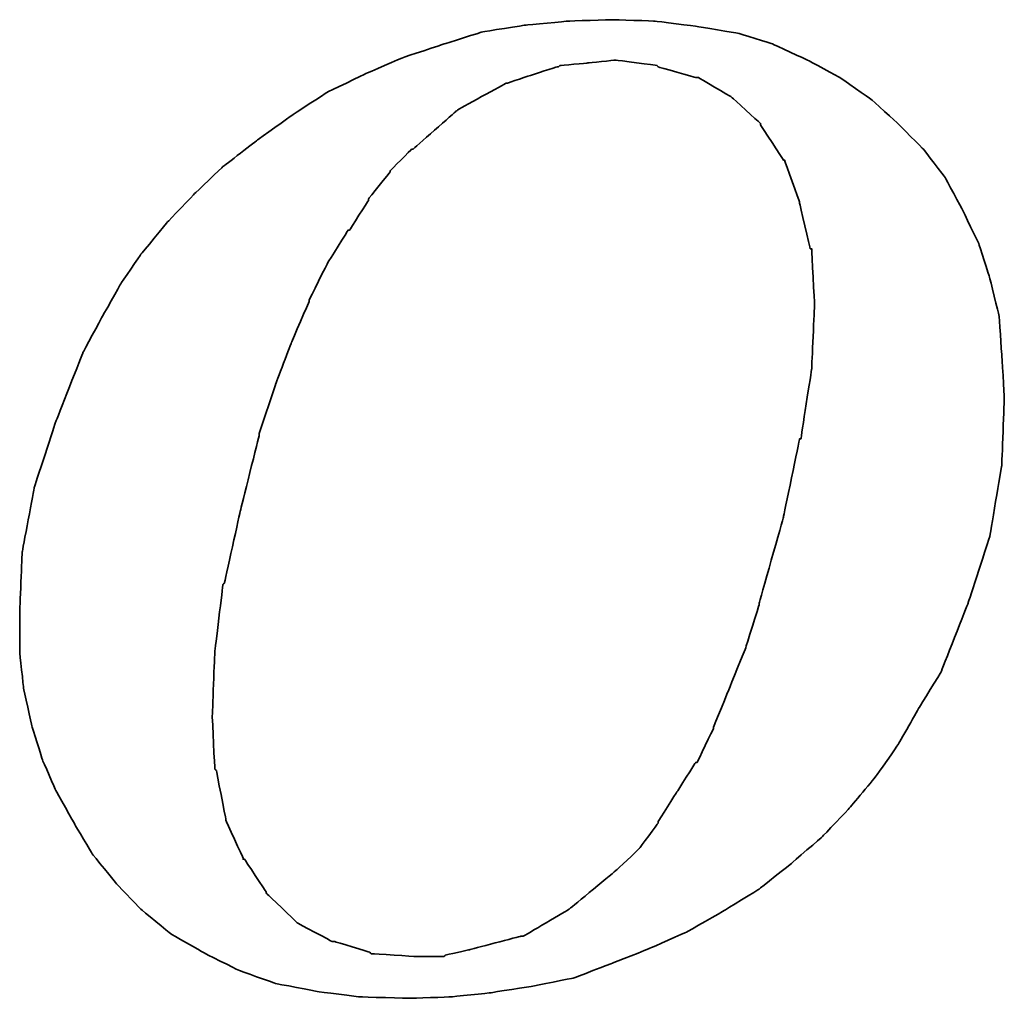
# Model space of a CAD drawing. Header units: millimetres. Extents: x 8 to 314, y 87 to 183.
# Tile 32 of 38: x 246.86 to 249.32, y 114.7 to 117.15. Entities that reach past the tile are written whole.
import ezdxf

# ---------------------------------------------------------------- set-up
doc = ezdxf.new("R2010")
doc.units = ezdxf.units.MM
doc.header["$LTSCALE"] = 0.15
doc.layers.add('DIM', color=4, linetype='CONTINUOUS')
doc.layers.add('layer 1', color=7, linetype='CONTINUOUS')

# ---------------------------------------------------------------- blocks, each defined once
blk = doc.blocks.new('TBI MOTION logo(完整正式版)')
at = {"layer": 'layer 1', "color": 22, "lineweight": 35}
for points, knots in [([(35.79625, -6.98375), (35.79625, -6.98375), (36.23125, -7.43875), (36.23125, -7.43875), (36.23125, -7.43875), (36.23125, -7.43875), (36.75625, -7.87125), (36.75625, -7.87125), (36.75625, -7.87125), (36.75625, -7.87125), (37.33125, -8.20375), (37.33125, -8.20375), (37.33125, -8.20375), (37.33125, -8.20375), (37.95625, -8.51875), (37.95625, -8.51875), (37.95625, -8.51875), (37.95625, -8.51875), (38.62625, -8.75875), (38.62625, -8.75875), (38.62625, -8.75875), (38.62625, -8.75875), (39.37125, -8.90375), (39.37125, -8.90375), (39.37125, -8.90375), (39.37125, -8.90375), (40.14125, -8.99875), (40.14125, -8.99875), (40.14125, -8.99875), (40.14125, -8.99875), (41.02625, -9.02375), (41.02625, -9.02375), (41.02625, -9.02375), (41.02625, -9.02375), (41.74625, -8.99875), (41.74625, -8.99875), (41.74625, -8.99875), (41.74625, -8.99875), (42.46625, -8.92375), (42.46625, -8.92375), (42.46625, -8.92375), (42.46625, -8.92375), (43.21125, -8.80625), (43.21125, -8.80625), (43.21125, -8.80625), (43.21125, -8.80625), (43.93125, -8.66375), (43.93125, -8.66375), (43.93125, -8.66375), (43.93125, -8.66375), (44.62625, -8.39875), (44.62625, -8.39875), (44.62625, -8.39875), (44.62625, -8.39875), (45.29625, -8.13375), (45.29625, -8.13375), (45.29625, -8.13375), (45.29625, -8.13375), (45.94625, -7.84375), (45.94625, -7.84375), (45.94625, -7.84375), (45.94625, -7.84375), (46.61625, -7.46375), (46.61625, -7.46375), (46.61625, -7.46375), (46.61625, -7.46375), (47.24125, -7.07875), (47.24125, -7.07875), (47.24125, -7.07875), (47.24125, -7.07875), (47.81625, -6.62375), (47.81625, -6.62375), (47.81625, -6.62375), (47.81625, -6.62375), (48.36875, -6.14375), (48.36875, -6.14375), (48.36875, -6.14375), (48.36875, -6.14375), (48.84625, -5.64125), (48.84625, -5.64125), (48.84625, -5.64125), (48.84625, -5.64125), (49.32625, -5.06375), (49.32625, -5.06375), (49.32625, -5.06375), (49.32625, -5.06375), (49.71125, -4.51374), (49.71125, -4.51374), (49.71125, -4.51374), (49.71125, -4.51374), (50.09625, -3.83874), (50.09625, -3.83874), (50.09625, -3.83874), (50.09625, -3.83874), (50.48125, -3.21374), (50.48125, -3.21374), (50.48125, -3.21374), (50.48125, -3.21374), (50.96125, -1.99125), (50.96125, -1.99125), (50.96125, -1.99125), (50.96125, -1.99125), (51.34375, -0.81875), (51.34375, -0.81875), (51.34375, -0.81875), (51.34375, -0.81875), (51.56125, 0.45624), (51.56125, 0.45624), (51.56125, 0.45624), (51.56125, 0.45624), (51.60625, 1.67624), (51.60625, 1.67624), (51.60625, 1.67624), (51.60625, 1.67624), (51.56125, 2.44625), (51.56125, 2.44625), (51.56125, 2.44625), (51.56125, 2.44625), (51.51125, 3.14125), (51.51125, 3.14125), (51.51125, 3.14125), (51.51125, 3.14125), (51.34375, 3.81125), (51.34375, 3.81125), (51.34375, 3.81125), (51.34375, 3.81125), (51.15125, 4.41125), (51.15125, 4.41125), (51.15125, 4.41125), (51.15125, 4.41125), (50.86125, 5.01125), (50.86125, 5.01125), (50.86125, 5.01125), (50.86125, 5.01125), (50.55125, 5.58875), (50.55125, 5.58875), (50.55125, 5.58875), (50.55125, 5.58875), (50.16625, 6.09125), (50.16625, 6.09125), (50.16625, 6.09125), (50.16625, 6.09125), (49.71125, 6.54875), (49.71125, 6.54875), (49.71125, 6.54875), (49.71125, 6.54875), (49.23125, 6.98125), (49.23125, 6.98125), (49.23125, 6.98125), (49.23125, 6.98125), (48.67875, 7.36625), (48.67875, 7.36625), (48.67875, 7.36625), (48.67875, 7.36625), (48.10375, 7.67625), (48.10375, 7.67625), (48.10375, 7.67625), (48.10375, 7.67625), (47.48125, 7.96375), (47.48125, 7.96375), (47.48125, 7.96375), (47.48125, 7.96375), (46.85625, 8.15625), (46.85625, 8.15625), (46.85625, 8.15625), (46.85625, 8.15625), (46.13625, 8.27624), (46.13625, 8.27624), (46.13625, 8.27624), (46.13625, 8.27624), (45.39125, 8.37125), (45.39125, 8.37125), (45.39125, 8.37125), (45.39125, 8.37125), (44.62625, 8.39624), (44.62625, 8.39624), (44.62625, 8.39624), (44.62625, 8.39624), (43.83625, 8.37125), (43.83625, 8.37125), (43.83625, 8.37125), (43.83625, 8.37125), (43.09125, 8.30125), (43.09125, 8.30125), (43.09125, 8.30125), (43.09125, 8.30125), (42.32125, 8.18125), (42.32125, 8.18125), (42.32125, 8.18125), (42.32125, 8.18125), (41.62875, 7.96375), (41.62875, 7.96375), (41.62875, 7.96375), (41.62875, 7.96375), (40.90625, 7.72625), (40.90625, 7.72625), (40.90625, 7.72625), (40.90625, 7.72625), (40.23624, 7.43625), (40.23624, 7.43625), (40.23624, 7.43625), (40.23624, 7.43625), (39.54124, 7.10125), (39.54124, 7.10125), (39.54124, 7.10125), (39.54124, 7.10125), (38.91625, 6.69125), (38.91625, 6.69125), (38.91625, 6.69125), (38.91625, 6.69125), (38.31625, 6.26125), (38.31625, 6.26125), (38.31625, 6.26125), (38.31625, 6.26125), (37.69125, 5.78125), (37.69125, 5.78125), (37.69125, 5.78125), (37.69125, 5.78125), (37.18625, 5.30125), (37.18625, 5.30125), (37.18625, 5.30125), (37.18625, 5.30125), (36.70625, 4.79624), (36.70625, 4.79624), (36.70625, 4.79624), (36.70625, 4.79624), (36.23125, 4.22125), (36.23125, 4.22125), (36.23125, 4.22125), (36.23125, 4.22125), (35.87124, 3.69375), (35.87124, 3.69375), (35.87124, 3.69375), (35.87124, 3.69375), (35.53125, 3.09125), (35.53125, 3.09125), (35.53125, 3.09125), (35.53125, 3.09125), (35.19875, 2.47125), (35.19875, 2.47125), (35.19875, 2.47125), (35.19875, 2.47125), (34.71625, 1.24625), (34.71625, 1.24625), (34.71625, 1.24625), (34.71625, 1.24625), (34.33125, 0.06874), (34.33125, 0.06874), (34.33125, 0.06874), (34.33125, 0.06874), (34.11625, -1.07875), (34.11625, -1.07875), (34.11625, -1.07875), (34.11625, -1.07875), (34.07125, -2.15875), (34.07125, -2.15875), (34.07125, -2.15875), (34.07125, -2.15875), (34.07125, -2.85375), (34.07125, -2.85375), (34.07125, -2.85375), (34.07125, -2.85375), (34.14125, -3.50375), (34.14125, -3.50375), (34.14125, -3.50375), (34.14125, -3.50375), (34.28625, -4.17375), (34.28625, -4.17375), (34.28625, -4.17375), (34.28625, -4.17375), (34.47625, -4.77624), (34.47625, -4.77624), (34.47625, -4.77624), (34.47625, -4.77624), (34.71625, -5.32625), (34.71625, -5.32625), (34.71625, -5.32625), (34.71625, -5.32625), (35.05375, -5.92875), (35.05375, -5.92875), (35.05375, -5.92875), (35.05375, -5.92875), (35.36375, -6.45375), (35.36375, -6.45375), (35.36375, -6.45375), (35.36375, -6.45375), (35.79625, -6.98375), (35.79625, -6.98375)], [0, 0, 0, 0, 0.01388889, 0.01388889, 0.01388889, 0.0138889, 0.02777778, 0.02777778, 0.02777778, 0.02777779, 0.04166667, 0.04166667, 0.04166667, 0.04166668, 0.05555556, 0.05555556, 0.05555556, 0.05555557, 0.06944444, 0.06944444, 0.06944444, 0.06944445, 0.08333333, 0.08333333, 0.08333333, 0.08333334, 0.09722222, 0.09722222, 0.09722222, 0.09722223, 0.11111111, 0.11111111, 0.11111111, 0.11111112, 0.125, 0.125, 0.125, 0.12500001, 0.13888889, 0.13888889, 0.13888889, 0.1388889, 0.15277778, 0.15277778, 0.15277778, 0.15277779, 0.16666667, 0.16666667, 0.16666667, 0.16666668, 0.18055556, 0.18055556, 0.18055556, 0.18055557, 0.19444444, 0.19444444, 0.19444444, 0.19444445, 0.20833333, 0.20833333, 0.20833333, 0.20833334, 0.22222222, 0.22222222, 0.22222222, 0.22222223, 0.23611111, 0.23611111, 0.23611111, 0.23611112, 0.25, 0.25, 0.25, 0.25000001, 0.26388889, 0.26388889, 0.26388889, 0.2638889, 0.27777778, 0.27777778, 0.27777778, 0.27777779, 0.29166667, 0.29166667, 0.29166667, 0.29166668, 0.30555556, 0.30555556, 0.30555556, 0.30555557, 0.31944444, 0.31944444, 0.31944444, 0.31944445, 0.33333333, 0.33333333, 0.33333333, 0.33333334, 0.34722222, 0.34722222, 0.34722222, 0.34722223, 0.36111111, 0.36111111, 0.36111111, 0.36111112, 0.375, 0.375, 0.375, 0.37500001, 0.38888889, 0.38888889, 0.38888889, 0.3888889, 0.40277778, 0.40277778, 0.40277778, 0.40277779, 0.41666667, 0.41666667, 0.41666667, 0.41666668, 0.43055556, 0.43055556, 0.43055556, 0.43055557, 0.44444444, 0.44444444, 0.44444444, 0.44444445, 0.45833333, 0.45833333, 0.45833333, 0.45833334, 0.47222222, 0.47222222, 0.47222222, 0.47222223, 0.48611111, 0.48611111, 0.48611111, 0.48611112, 0.5, 0.5, 0.5, 0.50000001, 0.51388889, 0.51388889, 0.51388889, 0.5138889, 0.52777778, 0.52777778, 0.52777778, 0.52777779, 0.54166667, 0.54166667, 0.54166667, 0.54166668, 0.55555556, 0.55555556, 0.55555556, 0.55555557, 0.56944444, 0.56944444, 0.56944444, 0.56944445, 0.58333333, 0.58333333, 0.58333333, 0.58333334, 0.59722222, 0.59722222, 0.59722222, 0.59722223, 0.61111111, 0.61111111, 0.61111111, 0.61111112, 0.625, 0.625, 0.625, 0.62500001, 0.63888889, 0.63888889, 0.63888889, 0.6388889, 0.65277778, 0.65277778, 0.65277778, 0.65277779, 0.66666667, 0.66666667, 0.66666667, 0.66666668, 0.68055556, 0.68055556, 0.68055556, 0.68055557, 0.69444444, 0.69444444, 0.69444444, 0.69444445, 0.70833333, 0.70833333, 0.70833333, 0.70833334, 0.72222222, 0.72222222, 0.72222222, 0.72222223, 0.73611111, 0.73611111, 0.73611111, 0.73611112, 0.75, 0.75, 0.75, 0.75000001, 0.76388889, 0.76388889, 0.76388889, 0.7638889, 0.77777778, 0.77777778, 0.77777778, 0.77777779, 0.79166667, 0.79166667, 0.79166667, 0.79166668, 0.80555556, 0.80555556, 0.80555556, 0.80555557, 0.81944444, 0.81944444, 0.81944444, 0.81944445, 0.83333333, 0.83333333, 0.83333333, 0.83333334, 0.84722222, 0.84722222, 0.84722222, 0.84722223, 0.86111111, 0.86111111, 0.86111111, 0.86111112, 0.875, 0.875, 0.875, 0.87500001, 0.88888889, 0.88888889, 0.88888889, 0.8888889, 0.90277778, 0.90277778, 0.90277778, 0.90277779, 0.91666667, 0.91666667, 0.91666667, 0.91666668, 0.93055556, 0.93055556, 0.93055556, 0.93055557, 0.94444444, 0.94444444, 0.94444444, 0.94444445, 0.95833333, 0.95833333, 0.95833333, 0.95833334, 0.97222222, 0.97222222, 0.97222222, 0.97222223, 0.98611111, 0.98611111, 0.98611111, 0.98611112, 1, 1, 1, 1]), ([(38.33875, 1.03124), (38.33875, 1.03124), (38.62625, 1.89625), (38.62625, 1.89625), (38.62625, 1.89625), (38.62625, 1.89625), (38.91625, 2.66375), (38.91625, 2.66375), (38.91625, 2.66375), (38.91625, 2.66375), (39.22625, 3.38125), (39.22625, 3.38125), (39.22625, 3.38125), (39.22625, 3.38125), (39.22625, 3.40624), (39.22625, 3.40624), (39.22625, 3.40624), (39.22625, 3.40624), (39.56124, 4.07624), (39.56124, 4.07624), (39.56124, 4.07624), (39.56124, 4.07624), (39.92125, 4.65125), (39.92125, 4.65125), (39.92125, 4.65125), (39.92125, 4.65125), (39.94625, 4.65125), (39.94625, 4.65125), (39.94625, 4.65125), (39.94625, 4.65125), (40.28125, 5.17875), (40.28125, 5.17875), (40.28125, 5.17875), (40.28125, 5.17875), (40.28125, 5.20375), (40.28125, 5.20375), (40.28125, 5.20375), (40.28125, 5.20375), (40.66875, 5.68625), (40.66875, 5.68625), (40.66875, 5.68625), (40.66875, 5.68625), (40.66875, 5.70625), (40.66875, 5.70625), (40.66875, 5.70625), (40.66875, 5.70625), (41.05124, 6.09125), (41.05124, 6.09125), (41.05124, 6.09125), (41.05124, 6.09125), (41.07625, 6.09125), (41.07625, 6.09125), (41.07625, 6.09125), (41.07625, 6.09125), (41.84125, 6.76625), (41.84125, 6.76625), (41.84125, 6.76625), (41.84125, 6.76625), (41.86625, 6.78625), (41.86625, 6.78625), (41.86625, 6.78625), (41.86625, 6.78625), (42.73125, 7.26624), (42.73125, 7.26624), (42.73125, 7.26624), (42.73125, 7.26624), (42.75625, 7.26624), (42.75625, 7.26624), (42.75625, 7.26624), (42.75625, 7.26624), (43.18625, 7.41125), (43.18625, 7.41125), (43.18625, 7.41125), (43.18625, 7.41125), (43.64125, 7.55625), (43.64125, 7.55625), (43.64125, 7.55625), (43.64125, 7.55625), (43.66625, 7.55625), (43.66625, 7.55625), (43.66625, 7.55625), (43.66625, 7.55625), (43.69125, 7.58124), (43.69125, 7.58124), (43.69125, 7.58124), (43.69125, 7.58124), (44.19125, 7.62625), (44.19125, 7.62625), (44.19125, 7.62625), (44.19125, 7.62625), (44.67125, 7.67625), (44.67125, 7.67625), (44.67125, 7.67625), (44.67125, 7.67625), (44.69625, 7.67625), (44.69625, 7.67625), (44.69625, 7.67625), (44.69625, 7.67625), (45.41875, 7.58124), (45.41875, 7.58124), (45.41875, 7.58124), (45.41875, 7.58124), (45.44125, 7.55625), (45.44125, 7.55625), (45.44125, 7.55625), (45.44125, 7.55625), (46.11125, 7.36625), (46.11125, 7.36625), (46.11125, 7.36625), (46.11125, 7.36625), (46.13625, 7.36625), (46.13625, 7.36625), (46.13625, 7.36625), (46.13625, 7.36625), (46.15875, 7.36625), (46.15875, 7.36625), (46.15875, 7.36625), (46.15875, 7.36625), (46.73625, 7.02624), (46.73625, 7.02624), (46.73625, 7.02624), (46.73625, 7.02624), (46.76125, 7.00624), (46.76125, 7.00624), (46.76125, 7.00624), (46.76125, 7.00624), (47.24125, 6.57124), (47.24125, 6.57124), (47.24125, 6.57124), (47.24125, 6.57124), (47.26625, 6.54875), (47.26625, 6.54875), (47.26625, 6.54875), (47.26625, 6.54875), (47.26625, 6.52375), (47.26625, 6.52375), (47.26625, 6.52375), (47.26625, 6.52375), (47.67375, 5.89875), (47.67375, 5.89875), (47.67375, 5.89875), (47.67375, 5.89875), (47.69625, 5.89875), (47.69625, 5.89875), (47.69625, 5.89875), (47.69625, 5.89875), (47.69625, 5.87625), (47.69625, 5.87625), (47.69625, 5.87625), (47.69625, 5.87625), (47.96125, 5.15625), (47.96125, 5.15625), (47.96125, 5.15625), (47.96125, 5.15625), (47.96125, 5.13125), (47.96125, 5.13125), (47.96125, 5.13125), (47.96125, 5.13125), (48.15125, 4.31875), (48.15125, 4.31875), (48.15125, 4.31875), (48.15125, 4.31875), (48.17625, 4.31875), (48.17625, 4.31875), (48.17625, 4.31875), (48.17625, 4.31875), (48.17625, 4.29125), (48.17625, 4.29125), (48.17625, 4.29125), (48.17625, 4.29125), (48.22625, 3.33125), (48.22625, 3.33125), (48.22625, 3.33125), (48.22625, 3.33125), (48.22625, 3.30875), (48.22625, 3.30875), (48.22625, 3.30875), (48.22625, 3.30875), (48.17625, 2.20624), (48.17625, 2.20624), (48.17625, 2.20624), (48.17625, 2.20624), (48.17625, 2.18124), (48.17625, 2.18124), (48.17625, 2.18124), (48.17625, 2.18124), (47.98375, 0.93624), (47.98375, 0.93624), (47.98375, 0.93624), (47.98375, 0.93624), (47.96125, 0.93624), (47.96125, 0.93624), (47.96125, 0.93624), (47.96125, 0.93624), (47.67375, -0.45874), (47.67375, -0.45874), (47.67375, -0.45874), (47.67375, -0.45874), (47.24125, -1.99125), (47.24125, -1.99125), (47.24125, -1.99125), (47.24125, -1.99125), (47.24125, -2.01874), (47.24125, -2.01874), (47.24125, -2.01874), (47.24125, -2.01874), (47.00125, -2.78375), (47.00125, -2.78375), (47.00125, -2.78375), (47.00125, -2.78375), (46.71125, -3.50375), (46.71125, -3.50375), (46.71125, -3.50375), (46.71125, -3.50375), (46.42625, -4.19875), (46.42625, -4.19875), (46.42625, -4.19875), (46.42625, -4.19875), (46.42625, -4.22375), (46.42625, -4.22375), (46.42625, -4.22375), (46.42625, -4.22375), (46.13625, -4.82374), (46.13625, -4.82374), (46.13625, -4.82374), (46.13625, -4.82374), (46.11125, -4.82374), (46.11125, -4.82374), (46.11125, -4.82374), (46.11125, -4.82374), (45.77625, -5.35125), (45.77625, -5.35125), (45.77625, -5.35125), (45.77625, -5.35125), (45.44125, -5.87875), (45.44125, -5.87875), (45.44125, -5.87875), (45.44125, -5.87875), (45.44125, -5.90375), (45.44125, -5.90375), (45.44125, -5.90375), (45.44125, -5.90375), (45.10625, -6.35875), (45.10625, -6.35875), (45.10625, -6.35875), (45.10625, -6.35875), (45.08125, -6.38375), (45.08125, -6.38375), (45.08125, -6.38375), (45.08125, -6.38375), (44.69625, -6.74375), (44.69625, -6.74375), (44.69625, -6.74375), (44.69625, -6.74375), (43.88375, -7.41625), (43.88375, -7.41625), (43.88375, -7.41625), (43.88375, -7.41625), (43.85625, -7.43875), (43.85625, -7.43875), (43.85625, -7.43875), (43.85625, -7.43875), (43.04125, -7.91875), (43.04125, -7.91875), (43.04125, -7.91875), (43.04125, -7.91875), (43.01625, -7.91875), (43.01625, -7.91875), (43.01625, -7.91875), (43.01625, -7.91875), (42.99625, -7.91875), (42.99625, -7.91875), (42.99625, -7.91875), (42.99625, -7.91875), (42.08125, -8.15875), (42.08125, -8.15875), (42.08125, -8.15875), (42.08125, -8.15875), (41.65125, -8.25625), (41.65125, -8.25625), (41.65125, -8.25625), (41.65125, -8.25625), (41.62875, -8.27875), (41.62875, -8.27875), (41.62875, -8.27875), (41.62875, -8.27875), (41.60125, -8.27875), (41.60125, -8.27875), (41.60125, -8.27875), (41.60125, -8.27875), (41.12125, -8.27875), (41.12125, -8.27875), (41.12125, -8.27875), (41.12125, -8.27875), (40.35624, -8.23125), (40.35624, -8.23125), (40.35624, -8.23125), (40.35624, -8.23125), (40.33125, -8.23125), (40.33125, -8.23125), (40.33125, -8.23125), (40.33125, -8.23125), (40.30625, -8.20375), (40.30625, -8.20375), (40.30625, -8.20375), (40.30625, -8.20375), (39.68375, -8.01375), (39.68375, -8.01375), (39.68375, -8.01375), (39.68375, -8.01375), (39.66124, -8.01375), (39.66124, -8.01375), (39.66124, -8.01375), (39.66124, -8.01375), (39.63625, -8.01375), (39.63625, -8.01375), (39.63625, -8.01375), (39.63625, -8.01375), (39.01125, -7.67875), (39.01125, -7.67875), (39.01125, -7.67875), (39.01125, -7.67875), (38.98875, -7.65375), (38.98875, -7.65375), (38.98875, -7.65375), (38.98875, -7.65375), (38.48625, -7.17375), (38.48625, -7.17375), (38.48625, -7.17375), (38.48625, -7.17375), (38.45875, -7.14875), (38.45875, -7.14875), (38.45875, -7.14875), (38.45875, -7.14875), (38.45875, -7.12875), (38.45875, -7.12875), (38.45875, -7.12875), (38.45875, -7.12875), (38.07625, -6.54875), (38.07625, -6.54875), (38.07625, -6.54875), (38.07625, -6.54875), (38.05125, -6.54875), (38.05125, -6.54875), (38.05125, -6.54875), (38.05125, -6.54875), (38.05125, -6.52875), (38.05125, -6.52875), (38.05125, -6.52875), (38.05125, -6.52875), (37.74125, -5.85375), (37.74125, -5.85375), (37.74125, -5.85375), (37.74125, -5.85375), (37.74125, -5.82875), (37.74125, -5.82875), (37.74125, -5.82875), (37.74125, -5.82875), (37.57375, -4.96875), (37.57375, -4.96875), (37.57375, -4.96875), (37.57375, -4.96875), (37.54625, -4.94375), (37.54625, -4.94375), (37.54625, -4.94375), (37.54625, -4.94375), (37.50125, -4.03375), (37.50125, -4.03375), (37.50125, -4.03375), (37.50125, -4.03375), (37.50125, -4.00875), (37.50125, -4.00875), (37.50125, -4.00875), (37.50125, -4.00875), (37.54625, -2.85375), (37.54625, -2.85375), (37.54625, -2.85375), (37.54625, -2.85375), (37.69125, -1.65875), (37.69125, -1.65875), (37.69125, -1.65875), (37.69125, -1.65875), (37.71624, -1.63375), (37.71624, -1.63375), (37.71624, -1.63375), (37.71624, -1.63375), (38.00375, -0.33875), (38.00375, -0.33875), (38.00375, -0.33875), (38.00375, -0.33875), (38.33875, 1.00624), (38.33875, 1.00624), (38.33875, 1.00624), (38.33875, 1.00624), (38.33875, 1.03124), (38.33875, 1.03124)], [0, 0, 0, 0, 0.01010101, 0.01010101, 0.01010101, 0.01010102, 0.02020202, 0.02020202, 0.02020202, 0.02020203, 0.03030303, 0.03030303, 0.03030303, 0.03030304, 0.04040404, 0.04040404, 0.04040404, 0.04040405, 0.05050505, 0.05050505, 0.05050505, 0.05050506, 0.06060606, 0.06060606, 0.06060606, 0.06060607, 0.07070707, 0.07070707, 0.07070707, 0.07070708, 0.08080808, 0.08080808, 0.08080808, 0.08080809, 0.09090909, 0.09090909, 0.09090909, 0.0909091, 0.1010101, 0.1010101, 0.1010101, 0.10101011, 0.11111111, 0.11111111, 0.11111111, 0.11111112, 0.12121212, 0.12121212, 0.12121212, 0.12121213, 0.13131313, 0.13131313, 0.13131313, 0.13131314, 0.14141414, 0.14141414, 0.14141414, 0.14141415, 0.15151515, 0.15151515, 0.15151515, 0.15151516, 0.16161616, 0.16161616, 0.16161616, 0.16161617, 0.17171717, 0.17171717, 0.17171717, 0.17171718, 0.18181818, 0.18181818, 0.18181818, 0.18181819, 0.19191919, 0.19191919, 0.19191919, 0.1919192, 0.2020202, 0.2020202, 0.2020202, 0.20202021, 0.21212121, 0.21212121, 0.21212121, 0.21212122, 0.22222222, 0.22222222, 0.22222222, 0.22222223, 0.23232323, 0.23232323, 0.23232323, 0.23232324, 0.24242424, 0.24242424, 0.24242424, 0.24242425, 0.25252525, 0.25252525, 0.25252525, 0.25252526, 0.26262626, 0.26262626, 0.26262626, 0.26262627, 0.27272727, 0.27272727, 0.27272727, 0.27272728, 0.28282828, 0.28282828, 0.28282828, 0.28282829, 0.29292929, 0.29292929, 0.29292929, 0.2929293, 0.3030303, 0.3030303, 0.3030303, 0.30303031, 0.31313131, 0.31313131, 0.31313131, 0.31313132, 0.32323232, 0.32323232, 0.32323232, 0.32323233, 0.33333333, 0.33333333, 0.33333333, 0.33333334, 0.34343434, 0.34343434, 0.34343434, 0.34343435, 0.35353535, 0.35353535, 0.35353535, 0.35353536, 0.36363636, 0.36363636, 0.36363636, 0.36363637, 0.37373737, 0.37373737, 0.37373737, 0.37373738, 0.38383838, 0.38383838, 0.38383838, 0.38383839, 0.39393939, 0.39393939, 0.39393939, 0.3939394, 0.4040404, 0.4040404, 0.4040404, 0.40404041, 0.41414141, 0.41414141, 0.41414141, 0.41414142, 0.42424242, 0.42424242, 0.42424242, 0.42424243, 0.43434343, 0.43434343, 0.43434343, 0.43434344, 0.44444444, 0.44444444, 0.44444444, 0.44444445, 0.45454545, 0.45454545, 0.45454545, 0.45454546, 0.46464646, 0.46464646, 0.46464646, 0.46464647, 0.47474747, 0.47474747, 0.47474747, 0.47474748, 0.48484848, 0.48484848, 0.48484848, 0.48484849, 0.49494949, 0.49494949, 0.49494949, 0.4949495, 0.50505051, 0.50505051, 0.50505051, 0.50505052, 0.51515152, 0.51515152, 0.51515152, 0.51515153, 0.52525253, 0.52525253, 0.52525253, 0.52525254, 0.53535354, 0.53535354, 0.53535354, 0.53535355, 0.54545455, 0.54545455, 0.54545455, 0.54545456, 0.55555556, 0.55555556, 0.55555556, 0.55555557, 0.56565657, 0.56565657, 0.56565657, 0.56565658, 0.57575758, 0.57575758, 0.57575758, 0.57575759, 0.58585859, 0.58585859, 0.58585859, 0.5858586, 0.5959596, 0.5959596, 0.5959596, 0.59595961, 0.60606061, 0.60606061, 0.60606061, 0.60606062, 0.61616162, 0.61616162, 0.61616162, 0.61616163, 0.62626263, 0.62626263, 0.62626263, 0.62626264, 0.63636364, 0.63636364, 0.63636364, 0.63636365, 0.64646465, 0.64646465, 0.64646465, 0.64646466, 0.65656566, 0.65656566, 0.65656566, 0.65656567, 0.66666667, 0.66666667, 0.66666667, 0.66666668, 0.67676768, 0.67676768, 0.67676768, 0.67676769, 0.68686869, 0.68686869, 0.68686869, 0.6868687, 0.6969697, 0.6969697, 0.6969697, 0.69696971, 0.70707071, 0.70707071, 0.70707071, 0.70707072, 0.71717172, 0.71717172, 0.71717172, 0.71717173, 0.72727273, 0.72727273, 0.72727273, 0.72727274, 0.73737374, 0.73737374, 0.73737374, 0.73737375, 0.74747475, 0.74747475, 0.74747475, 0.74747476, 0.75757576, 0.75757576, 0.75757576, 0.75757577, 0.76767677, 0.76767677, 0.76767677, 0.76767678, 0.77777778, 0.77777778, 0.77777778, 0.77777779, 0.78787879, 0.78787879, 0.78787879, 0.7878788, 0.7979798, 0.7979798, 0.7979798, 0.79797981, 0.80808081, 0.80808081, 0.80808081, 0.80808082, 0.81818182, 0.81818182, 0.81818182, 0.81818183, 0.82828283, 0.82828283, 0.82828283, 0.82828284, 0.83838384, 0.83838384, 0.83838384, 0.83838385, 0.84848485, 0.84848485, 0.84848485, 0.84848486, 0.85858586, 0.85858586, 0.85858586, 0.85858587, 0.86868687, 0.86868687, 0.86868687, 0.86868688, 0.87878788, 0.87878788, 0.87878788, 0.87878789, 0.88888889, 0.88888889, 0.88888889, 0.8888889, 0.8989899, 0.8989899, 0.8989899, 0.89898991, 0.90909091, 0.90909091, 0.90909091, 0.90909092, 0.91919192, 0.91919192, 0.91919192, 0.91919193, 0.92929293, 0.92929293, 0.92929293, 0.92929294, 0.93939394, 0.93939394, 0.93939394, 0.93939395, 0.94949495, 0.94949495, 0.94949495, 0.94949496, 0.95959596, 0.95959596, 0.95959596, 0.95959597, 0.96969697, 0.96969697, 0.96969697, 0.96969698, 0.97979798, 0.97979798, 0.97979798, 0.97979799, 0.98989899, 0.98989899, 0.98989899, 0.989899, 1, 1, 1, 1])]:
    blk.add_open_spline(points, degree=3, knots=knots, dxfattribs=at)

msp = doc.modelspace()

# ---------------------------------------------------------------- block references
at = {"layer": 'DIM', "color": 7, "xscale": 0.1404528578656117, "yscale": 0.1404528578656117, "zscale": 0.1404528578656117}
msp.add_blockref('TBI MOTION logo(完整正式版)', (242.0753, 115.9682), dxfattribs=at)

doc.saveas('drawing.dxf')
